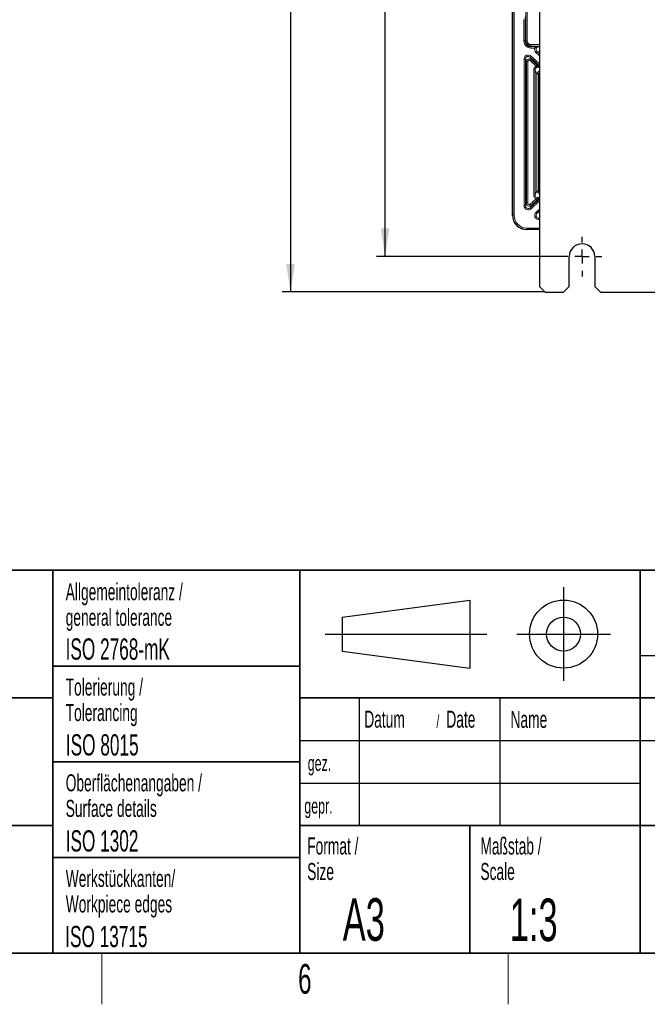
# Model space of a CAD drawing. Header units: millimetres. Extents: x 5 to 418, y 2 to 292.
# Tile 48 of 56: x 255 to 329, y 6 to 122. Entities that reach past the tile are written whole.
import ezdxf

# ---------------------------------------------------------------- set-up
doc = ezdxf.new("R2010")
doc.units = ezdxf.units.MM
doc.layers.add('SLD-0', color=7, linetype='Continuous')
doc.styles.add('SLDTEXTSTYLE0', font='TXT', dxfattribs={"width": 0.605})
doc.dimstyles.new('SLDDIMSTYLE0', dxfattribs={"dimtxt": 3.5, "dimasz": 3.302, "dimexe": 0, "dimexo": 0.0625, "dimgap": 0.875, "dimtad": 1, "dimlfac": 3, "dimrnd": 1e-09, "dimzin": 12, "dimdsep": 46, "dimtxsty": 'SLDTEXTSTYLE0', "dimsah": 1, "dimcen": 0.09, "dimadec": 0, "dimazin": 3, "dimtfac": 1, "dimtofl": 0, "dimtmove": 0, "dimatfit": 3, "dimfxl": 1, "dimfrac": 2, "dimtolj": 1, "dimtzin": 12, "dimarcsym": 0})

# ---------------------------------------------------------------- blocks, each defined once
blk = doc.blocks.new('_D_3')
at = {"layer": 'SLD-0', "color": 7}
for p, q in [((318.84, 260.53), (297.03, 260.53)), ((298.03, 93.86), (298.03, 260.53)), ((318.84, 93.86), (297.03, 93.86))]:
    blk.add_line(p, q, dxfattribs=at)
for points in [[(298.03, 260.53), (297.52, 257.23), (298.54, 257.23)], [(298.03, 93.86), (298.54, 97.17), (297.52, 97.17)]]:
    blk.add_solid(points, dxfattribs=at)
at = {"layer": 'SLD-0', "color": 7, "insert": (293.52, 173.19), "char_height": 3.5, "attachment_point": 1, "rotation": 90, "style": 'SLDTEXTSTYLE0'}
blk.add_mtext('500', dxfattribs=at)
blk = doc.blocks.new('_D_7')
at = {"layer": 'SLD-0', "color": 7}
for p, q in [((316.84, 264.7), (285.92, 264.7)), ((286.92, 264.7), (286.92, 89.7)), ((316.84, 89.7), (285.92, 89.7))]:
    blk.add_line(p, q, dxfattribs=at)
for points in [[(286.92, 264.7), (286.41, 261.39), (287.43, 261.39)], [(286.92, 89.7), (287.43, 93), (286.41, 93)]]:
    blk.add_solid(points, dxfattribs=at)
at = {"layer": 'SLD-0', "color": 7, "insert": (282.41, 173.19), "char_height": 3.5, "attachment_point": 1, "rotation": 90, "style": 'SLDTEXTSTYLE0'}
blk.add_mtext('525', dxfattribs=at)
blk = doc.blocks.new('SW_CENTERMARKSYMBOL_2')
at = {"layer": 'SLD-0', "color": 0}
for p, q in [((0, 1.67), (0, 2.33)), ((-1.67, 0), (-2.33, 0)), ((0, 0), (-0.83, 0)), ((0, 0), (0, 0.83)), ((0, 0), (0, -0.83)), ((0, 0), (0.83, 0)), ((1.67, 0), (2.33, 0)), ((0, -1.67), (0, -2.33))]:
    blk.add_line(p, q, dxfattribs=at)

msp = doc.modelspace()

# ---------------------------------------------------------------- linework, layer by layer
at = {"color": 7, "linetype": 'Continuous', "lineweight": 25}
for p, q in [((316.1733, 264.0297), (316.1733, 90.363)), ((313.0066, 98.6961), (313.0066, 255.363)), ((316.1733, 97.0297), (314.673, 97.0297)), ((319.6733, 90.363), (319.6733, 93.863)), ((322.6733, 93.863), (322.6733, 90.363)), ((316.1733, 90.363), (316.8399, 89.6963)), ((319.0066, 89.6963), (319.6733, 90.363)), ((322.6733, 90.363), (323.3399, 89.6963)), ((316.8399, 89.6963), (319.0066, 89.6963)), ((323.3399, 89.6963), (332.5066, 89.6963))]:
    msp.add_line(p, q, dxfattribs=at)
at = {"color": 7, "linetype": 'Continuous', "lineweight": 18}
for p, q in [((313.027, 98.7165), (313.027, 255.363)), ((313.1937, 255.363), (313.1937, 98.7165)), ((314.5736, 119.1963), (314.5736, 253.863)), ((314.7402, 253.863), (314.7402, 119.1963)), ((314.3428, 119.1963), (314.3428, 121.705)), ((314.5095, 122.0212), (314.5095, 119.1963)), ((314.5095, 119.1963), (314.3428, 119.1963)), ((314.5095, 119.1963), (314.5736, 119.1963)), ((314.7402, 119.1963), (314.5736, 119.1963)), ((315.1733, 118.7633), (315.1733, 118.5966)), ((315.1733, 118.7633), (316.1733, 118.7633)), ((316.1733, 118.5966), (315.1733, 118.5966)), ((315.1733, 118.5966), (315.1733, 118.5325)), ((315.1733, 118.5325), (315.6316, 118.5325)), ((315.1733, 118.5325), (315.1733, 118.3659)), ((315.6316, 118.3659), (315.1733, 118.3659)), ((315.6316, 118.5325), (315.6316, 118.3659)), ((316.1051, 118.5268), (316.1733, 118.5187)), ((314.3539, 99.846), (314.3539, 117.0467)), ((314.3539, 117.0467), (314.5199, 117.0467)), ((314.5199, 117.0467), (314.5199, 99.846)), ((314.6391, 116.7714), (314.5199, 117.0467)), ((315.0792, 117.2888), (315.1927, 117.4099)), ((316.1733, 116.2626), (315.0792, 117.2888)), ((315.0792, 117.2888), (315.1983, 117.0136)), ((315.1983, 117.0136), (315.0848, 116.8925)), ((315.7912, 116.2299), (315.0848, 116.8925)), ((315.1927, 117.4099), (316.1733, 116.4902)), ((315.1983, 117.0136), (315.9048, 116.351)), ((315.7593, 117.8308), (315.8728, 117.9519)), ((316.1733, 117.4425), (315.7593, 117.8308)), ((315.8728, 117.9519), (316.1733, 117.6701)), ((316.1733, 117.9161), (315.8728, 117.9519)), ((314.6391, 100.1212), (314.6391, 116.7714)), ((314.6391, 116.7714), (314.8051, 116.7714)), ((314.8051, 116.7714), (314.8051, 100.1212)), ((315.4997, 115.772), (315.6657, 115.772)), ((315.4997, 101.1207), (315.4997, 115.772)), ((315.6657, 115.772), (315.6657, 101.1207)), ((315.8724, 115.2947), (315.6657, 115.772)), ((315.9048, 116.351), (315.7912, 116.2299)), ((315.8724, 101.5979), (315.8724, 115.2947)), ((315.8724, 115.2947), (316.0384, 115.2947)), ((316.0384, 115.2947), (316.0384, 101.5979)), ((315.0848, 100.0002), (315.7912, 100.6628)), ((315.4997, 101.1207), (315.6657, 101.1207)), ((315.6657, 101.1207), (315.8724, 101.5979)), ((315.7912, 100.6628), (315.9048, 100.5417)), ((315.8724, 101.5979), (316.0384, 101.5979)), ((314.3539, 99.846), (314.5199, 99.846)), ((314.5199, 99.846), (314.6391, 100.1212)), ((314.6391, 100.1212), (314.8051, 100.1212)), ((315.0792, 99.6038), (316.1733, 100.6301)), ((315.1983, 99.8791), (315.0792, 99.6038)), ((315.1927, 99.4827), (315.0792, 99.6038)), ((315.1983, 99.8791), (315.0848, 100.0002)), ((316.1733, 100.4025), (315.1927, 99.4827)), ((315.9048, 100.5417), (315.1983, 99.8791)), ((313.0066, 98.6961), (313.027, 98.7165)), ((313.1937, 98.7165), (313.027, 98.7165)), ((315.7697, 99.0717), (316.1733, 99.4502)), ((315.8833, 98.9506), (315.7697, 99.0717)), ((316.1733, 99.2225), (315.8833, 98.9506)), ((315.8833, 98.9506), (316.1733, 99.0653)), ((316.1733, 98.4011), (316.1105, 98.3763)), ((316.1105, 98.2103), (316.1105, 98.3763)), ((316.1105, 98.3763), (316.1733, 98.3763)), ((314.6934, 97.2167), (314.6934, 97.0501)), ((314.6934, 97.2167), (316.1733, 97.2167)), ((316.1733, 98.2103), (316.1105, 98.2103)), ((314.6934, 97.0501), (314.673, 97.0297)), ((316.1733, 97.0501), (314.6934, 97.0501))]:
    msp.add_line(p, q, dxfattribs=at)
for centre, radius, start, end in [((315.1733, 119.1963), 0.8304, 180, 270), ((315.1733, 119.1963), 0.5997, 180, 270), ((315.1733, 119.1963), 0.4331, 180, 270), ((318.5066, 104.6963), 2.3652, 170.588105, 189.411895)]:
    msp.add_arc(centre, radius, start, end, dxfattribs=at)
at = {"color": 7, "linetype": 'Continuous', "lineweight": 25}
for centre, radius, start, end in [((315.1733, 119.1963), 0.6638, 180, 270), ((321.1733, 93.863), 1.5, 0, 180)]:
    msp.add_arc(centre, radius, start, end, dxfattribs=at)
at = {"color": 7, "linetype": 'Continuous', "lineweight": 18}
for centre, major_axis, ratio, start_param, end_param in [((316.1064, 118.1934), (0.5019, -0.0598), 0.98929213, 2.90925338, 4.07242551), ((316.1064, 118.1934), (0.3381, -0.0403), 0.97886667, 1.69066204, 4.07242551), ((314.8558, 117.0378), (0.2035, -0.4698), 0.97661441, 1.98818931, 4.294996), ((314.8558, 117.0378), (-0.1388, 0.3204), 0.95455265, 5.12978197, 7.43658865), ((314.9724, 116.7685), (-0.1325, 0.306), 0.99972009, 5.12978197, 7.43658865), ((314.9724, 116.7685), (0.0678, -0.1566), 0.97661441, 1.98818931, 4.294996), ((316.0016, 115.7632), (-0.2035, 0.4698), 0.97661441, 0.01520013, 1.15340334), ((316.0016, 115.7632), (-0.1388, 0.3204), 0.95455265, 5.32082739, 7.43658865), ((316.2057, 115.2918), (-0.1325, 0.306), 0.99972009, 5.97196818, 7.43658865), ((316.2057, 115.2918), (-0.0678, 0.1566), 0.97661441, 6.0611473, 7.43658865), ((316.0016, 101.1295), (-0.2035, -0.4698), 0.97661441, 5.12978197, 6.26798518), ((316.0016, 101.1295), (0.1388, 0.3204), 0.95455265, 1.98818931, 4.10395057), ((316.2057, 101.6009), (0.1325, 0.306), 0.99972009, 1.98818931, 3.45280978), ((316.2057, 101.6009), (-0.0678, -0.1566), 0.97661441, 5.12978197, 6.50522331), ((314.8558, 99.8548), (0.2035, 0.4698), 0.97661441, 1.98818931, 4.294996), ((314.8558, 99.8548), (0.1388, 0.3204), 0.95455265, 1.98818931, 4.294996), ((314.9724, 100.1242), (0.1325, 0.306), 0.99972009, 1.98818931, 4.294996), ((314.9724, 100.1242), (0.0678, 0.1566), 0.97661441, 1.98818931, 4.294996), ((314.6939, 98.717), (1.1788, 1.1788), 0.99975634, 2.35634678, 3.92683852), ((314.6939, 98.717), (1.061, 1.061), 0.99969546, 2.35634678, 3.92683852), ((316.1201, 98.7122), (0.4779, 0.1891), 0.97286375, 1.95700597, 4.32617934), ((316.1201, 98.7122), (0.3271, 0.1294), 0.94750098, 1.95700597, 4.32617934)]:
    msp.add_ellipse(centre, major_axis=major_axis, ratio=ratio, start_param=start_param, end_param=end_param, dxfattribs=at)
at = {"color": 7, "linetype": 'Continuous', "lineweight": 25}
msp.add_ellipse((314.6735, 98.6966), major_axis=(-1.1789, -1.1789), ratio=0.99969546, start_param=5.49793944, end_param=7.06843118, dxfattribs=at)
msp.add_open_spline([(315.6316, 118.5325), (315.6777, 118.5324), (315.7695, 118.5323), (315.9211, 118.5308), (316.0242, 118.5287), (316.0878, 118.5272), (316.1047, 118.5268), (316.1051, 118.5268)], degree=3, knots=[0, 0, 0, 0, 0.2299917, 0.45894591, 0.85597751, 0.99647462, 1, 1, 1, 1], dxfattribs=at)
at = {"color": 7, "linetype": 'Continuous', "lineweight": 18}
for points, knots in [([(316.1051, 118.5268), (316.1044, 118.5268), (316.0721, 118.527), (315.9637, 118.5161), (315.8379, 118.4554), (315.7187, 118.3943), (315.6589, 118.3748), (315.6316, 118.3659)], [0, 0, 0, 0, 0.00418271, 0.19389779, 0.64528114, 0.8382208, 1, 1, 1, 1]), ([(315.7912, 116.2299), (315.8186, 116.2172), (315.8787, 116.1892), (316.0115, 116.1481), (316.1072, 116.0939), (316.1733, 116.0564)], [0, 0, 0, 0, 0.20562046, 0.45101524, 1, 1, 1, 1]), ([(315.9048, 116.351), (315.9387, 116.3185), (316.0065, 116.2537), (316.1024, 116.1548), (316.1479, 116.1024), (316.1733, 116.0733)], [0, 0, 0, 0, 0.30772955, 0.6141075, 1, 1, 1, 1]), ([(315.7912, 100.6628), (315.8186, 100.6755), (315.8787, 100.7035), (316.0115, 100.7445), (316.1072, 100.7988), (316.1733, 100.8362)], [0, 0, 0, 0, 0.20562046, 0.45101524, 1, 1, 1, 1]), ([(316.1733, 100.8194), (316.1479, 100.7902), (316.1024, 100.7379), (316.0065, 100.639), (315.9387, 100.5742), (315.9048, 100.5417)], [0, 0, 0, 0, 0.3858925, 0.69227045, 1, 1, 1, 1])]:
    msp.add_open_spline(points, degree=3, knots=knots, dxfattribs=at)
at = {"layer": 'SLD-0', "lineweight": 35}
for p, q in [((135, 57), (408, 57)), ((259, 57), (259, 12)), ((288, 57), (288, 12)), ((328, 57), (328, 12)), ((259, 45.75), (288, 45.75)), ((202.5, 42), (259, 42)), ((408, 42), (288, 42)), ((259, 34.5), (288, 34.5)), ((202.5, 27), (259, 27)), ((288, 27), (408, 27)), ((308, 27), (308, 12)), ((259, 23.25), (288, 23.25)), ((26, 12), (408, 12)), ((135, 12), (408, 12))]:
    msp.add_line(p, q, dxfattribs=at)
at = {"layer": 'SLD-0'}
for p, q in [((319, 55), (319, 44)), ((293, 51.5), (308, 53.5)), ((308, 53.5), (308, 45.5)), ((293, 51.5), (293, 47.5)), ((291, 49.5), (310, 49.5)), ((313.5, 49.5), (324.5, 49.5)), ((293, 47.5), (308, 45.5)), ((328, 47), (408, 47)), ((295, 42), (295, 27)), ((311.5, 42), (311.5, 27)), ((288, 37), (408, 37)), ((288, 32), (328, 32))]:
    msp.add_line(p, q, dxfattribs=at)
at = {"layer": 'SLD-0', "lineweight": 18}
for p, q in [((264.75, 6), (264.75, 12)), ((312.5, 6), (312.5, 12))]:
    msp.add_line(p, q, dxfattribs=at)
at = {"layer": 'SLD-0'}
for radius in [4, 2]:
    msp.add_circle((319, 49.5), radius, dxfattribs=at)

# ---------------------------------------------------------------- block references
at = {"layer": 'SLD-0', "color": 7}
msp.add_blockref('SW_CENTERMARKSYMBOL_2', (321.1733, 93.863), dxfattribs=at)

# ---------------------------------------------------------------- texts
at = {"layer": 'SLD-0', "style": 'SLDTEXTSTYLE0'}
for s, insert, char_height, attachment_point in [('Allgemeintoleranz /', (260.5044, 55.4784), 2, 1), ('general tolerance', (260.5044, 52.4784), 2, 1), ('ISO 2768-mK', (260.4941, 48.9932), 2.5, 1), ('Tolerierung /', (260.5023, 44.2785), 2, 1), ('Tolerancing', (260.5023, 41.2785), 2, 1), ('Datum', (295.5862, 40.5042), 2, 1), ('Date', (305.2254, 40.5042), 2, 1), ('/', (304.0691, 40.0042), 1.5, 1), ('Name', (312.77, 40.4794), 2, 1), ('ISO 8015', (260.5278, 37.733), 2.5, 1), ('gez.', (288.9471, 35.2329), 1.8, 1), ('Oberflächenangaben /', (260.5028, 33.0232), 2, 1), ('Surface details', (260.5028, 30.0232), 2, 1), ('gepr.', (288.5446, 30.2119), 1.8, 1), ('ISO 1302', (260.5038, 26.453), 2.5, 1), ('Format /', (288.879, 25.6069), 2, 1), ('Maßstab /', (309.2315, 25.6069), 2, 1), ('Keine Maße aus der Zeichnung abnehmen. /', (204.464, 22.729), 2, 1), ('Size', (288.879, 22.6069), 2, 1), ('Scale', (309.2315, 22.6069), 2, 1), ('Werkstückkanten/', (260.5091, 21.7906), 2, 1), ('Workpiece edges', (260.5091, 18.7906), 2, 1), ('A3', (293.0567, 18.4626), 5, 1), ('1:3', (312.6833, 18.4269), 5, 1), ('ISO 13715', (260.4473, 15.216), 2.5, 1), ('6', (288.6027, 10.743), 3.5, 2)]:
    msp.add_mtext(s, dxfattribs=dict(at, insert=insert, char_height=char_height, attachment_point=attachment_point))

# ---------------------------------------------------------------- dimensions: what is measured, and where the dimension line sits
at = {"layer": 'SLD-0', "color": 7}
for base, p1, p2, picture, middle in [((286.9203, 89.6963), (316.8399, 264.6963), (316.8399, 89.6963), '_D_7', (286.9203, 177.1963)), ((298.032, 260.5297), (318.8399, 93.863), (318.8399, 260.5297), '_D_3', (298.032, 177.1963))]:
    dim = msp.add_linear_dim(base=base, p1=p1, p2=p2, angle=90, dimstyle='SLDDIMSTYLE0', dxfattribs=at)
    dim.commit()
    dim.dimension.update_dxf_attribs({"geometry": picture, "text_midpoint": middle, "dimtype": 160})

doc.saveas('drawing.dxf')
